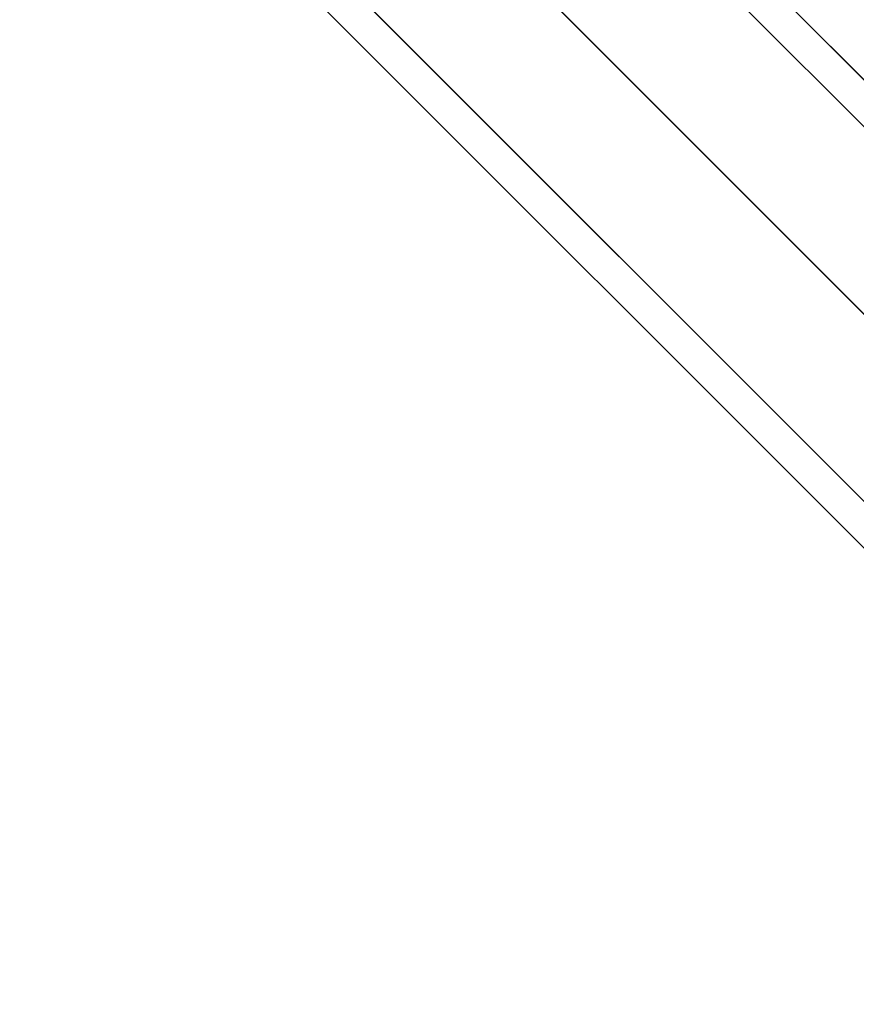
# Model space of a CAD drawing. Header units: millimetres. Extents: x -10999 to 11001, y -4500 to 4500.
# Tile 171 of 256: x 7395 to 7901, y -3986 to -3392. Entities that reach past the tile are written whole.
import ezdxf

# ---------------------------------------------------------------- set-up
doc = ezdxf.new("R2010")
doc.units = ezdxf.units.MM
doc.header["$MEASUREMENT"] = 0
doc.layers.add('Legs', color=7, linetype='Continuous', true_color=0x000000)

msp = doc.modelspace()

# ---------------------------------------------------------------- linework, layer by layer
at = {"layer": 'Legs'}
for p, q in [((7236.93, -2900.95, 6864.56), (8180.94, -3844.96, 94.11)), ((7378.36, -2900.95, 6864.56), (8322.36, -3844.96, 94.11)), ((7251.08, -2915.1, 6864.56), (8195.08, -3859.1, 94.11)), ((7364.21, -2915.1, 6864.56), (8308.21, -3859.1, 94.11)), ((7307.64, -2971.66, 6864.56), (8251.65, -3915.67, 94.11)), ((7251.08, -3028.23, 6864.56), (8195.08, -3972.23, 94.11)), ((7364.21, -3028.23, 6864.56), (8308.21, -3972.23, 94.11)), ((7236.93, -3042.38, 6864.56), (8180.94, -3986.38, 94.11)), ((7378.36, -3042.38, 6864.56), (8322.36, -3986.38, 94.11)), ((7545.55, -3068.15, 4651.16), (8180.94, -3703.53, 94.11)), ((7406.86, -3070.87, 4631.59), (8039.51, -3703.53, 94.11)), ((7420.45, -3084.47, 4635.5), (8053.66, -3717.68, 94.11)), ((7531.41, -3082.29, 4651.16), (8166.79, -3717.68, 94.11)), ((7474.84, -3138.86, 4651.15), (8110.22, -3774.24, 94.11)), ((7529.23, -3193.24, 4666.8), (8166.79, -3830.81, 94.11)), ((7418.27, -3195.43, 4651.14), (8053.66, -3830.81, 94.11)), ((7404.13, -3209.57, 4651.14), (8039.51, -3844.96, 94.11)), ((7542.82, -3206.84, 4670.71), (8180.94, -3844.96, 94.11))]:
    msp.add_line(p, q, dxfattribs=at)

doc.saveas('drawing.dxf')
